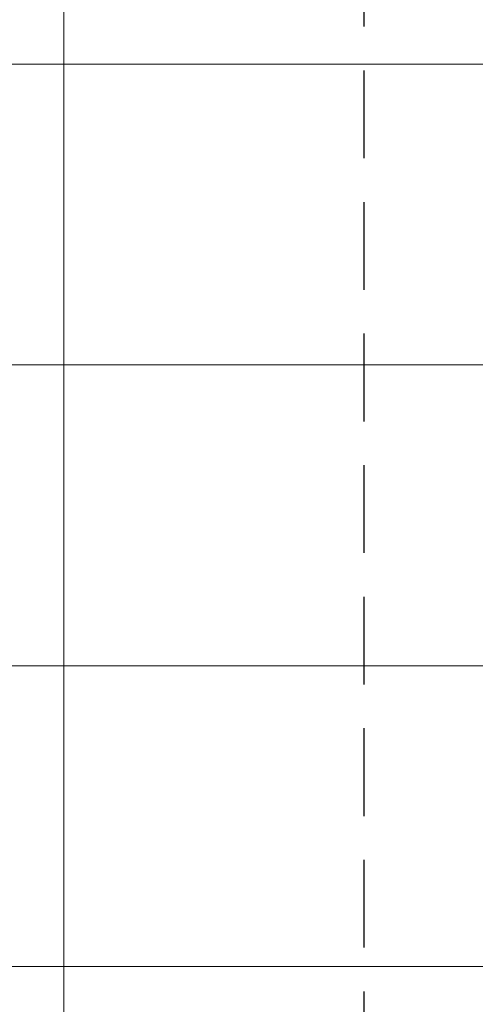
# Model space of a CAD drawing. Header units: inches. Extents: x 0 to 77643, y -44170 to 0.
# Tile 21 of 159: x 68400 to 68446, y -43030 to -42932. Entities that reach past the tile are written whole.
import ezdxf

# ---------------------------------------------------------------- set-up
doc = ezdxf.new("R2010")
doc.units = ezdxf.units.IN
doc.header["$MEASUREMENT"] = 0
doc.linetypes.add('HIDDEN', pattern=[0.375, 0.25, -0.125])
doc.layers.add('p--kafelki', color=251, linetype='Continuous', lineweight=13)
doc.layers.add('p--łazienka NP', color=150, linetype='Continuous', lineweight=25)

msp = doc.modelspace()

# ---------------------------------------------------------------- linework, layer by layer
at = {"layer": 'p--kafelki', "linetype": 'Continuous'}
for p, q in [((68404.78369, -42906.48684), (68404.78369, -43116.48684)), ((68181.48369, -42936.48684), (68619.78369, -42936.48684)), ((68367.98225, -42966.48684), (68619.78369, -42966.48684)), ((68373.53225, -42996.48684), (68619.78369, -42996.48684)), ((68367.98225, -43026.48684), (68978.03369, -43026.48684))]:
    msp.add_line(p, q, dxfattribs=at)
at = {"layer": 'p--łazienka NP', "linetype": 'HIDDEN', "ltscale": 35}
msp.add_lwpolyline([(68524.78369, -43116.48684), (68434.78369, -43116.48684), (68434.78369, -42916.48684), (68524.78369, -42916.48684)], close=True, dxfattribs=at)

doc.saveas('drawing.dxf')
